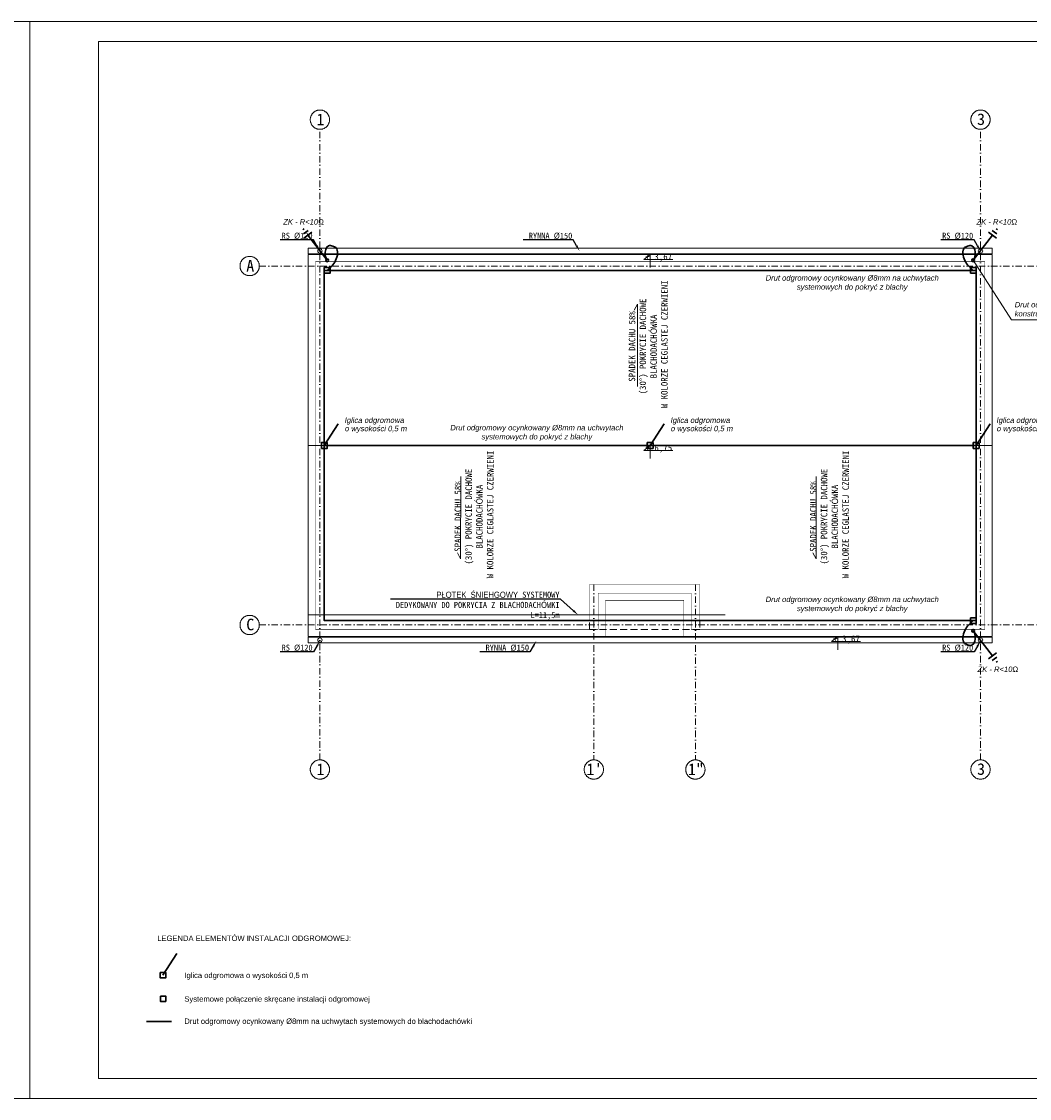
# Model space of a CAD drawing. Header units: millimetres. Extents: x 10621 to 19021, y -6486 to -3516.
# Tile 25 of 26: x 14798 to 17577, y -6486 to -3516. Entities that reach past the tile are written whole.
import ezdxf
from ezdxf import colors
from ezdxf.entities.mleader import LeaderData, LeaderLine
from ezdxf.enums import TextEntityAlignment as Align
from ezdxf.math import Vec2, Vec3

# ---------------------------------------------------------------- set-up
doc = ezdxf.new("R2010")
doc.units = ezdxf.units.MM
doc.linetypes.add('HIDDEN2', pattern=[4.7625, 3.175, -1.5875])
doc.linetypes.add('Kreski i kropki', pattern=[335.138881, 176.388884, -88.194442, 0, -70.555556])
for name, color, linetype, lineweight in [('___ROK_03', 7, 'Continuous', 20), ('___ROK_04', 94, 'Continuous', 30), ('_k_gruba', 8, 'Continuous', 15), ('_k_opis', 8, 'Continuous', 15), ('_k_osie', 8, 'Kreski i kropki', 15), ('_k_rynny', 8, 'Continuous', 15), ('_k_widok', 8, 'Continuous', 15), ('_k_wymiar', 8, 'Continuous', 15), ('_k_zarys', 8, 'HIDDEN2', 15)]:
    doc.layers.add(name, color=color, linetype=linetype, lineweight=lineweight)
doc.styles.add('GENERATED_STYLE_1', font='msgothic.ttc')
doc.styles.add('GENERATED_STYLE_2', font='msgothic.ttc')
doc.styles.get("Standard").update_dxf_attribs({"font": 'arial.ttf'})

# ---------------------------------------------------------------- blocks, each defined once
blk = doc.blocks.new('*U722')
at = {"layer": '_k_wymiar'}
blk.add_line((0, 0.153), (0, 0.4), dxfattribs=at)
blk.add_lwpolyline([(0, 0.153), (0, 0), (-0.198, 0.153), (0.685, 0.153)], dxfattribs=at)
at = {"layer": '_k_wymiar', "style": 'GENERATED_STYLE_1'}
blk.add_attdef('%%P_0.00', text='', height=0.2, dxfattribs=at).set_placement((-0.146, 0.153), align=Align.BOTTOM_LEFT)
blk = doc.blocks.new('*U723')
at = {"layer": '_k_wymiar'}
blk.add_line((0, 0.153), (0, 0.4), dxfattribs=at)
blk.add_lwpolyline([(0, 0.153), (0, 0), (-0.198, 0.153), (0.685, 0.153)], dxfattribs=at)
at = {"layer": '_k_wymiar', "style": 'GENERATED_STYLE_1'}
blk.add_attdef('%%P_0.00', text='', height=0.2, dxfattribs=at).set_placement((-0.146, 0.153), align=Align.BOTTOM_LEFT)
blk = doc.blocks.new('*U724')
at = {"layer": '_k_wymiar'}
blk.add_line((0, 0.153), (0, 0.4), dxfattribs=at)
blk.add_lwpolyline([(0, 0.153), (0, 0), (-0.198, 0.153), (0.685, 0.153)], dxfattribs=at)
at = {"layer": '_k_wymiar', "style": 'GENERATED_STYLE_1'}
blk.add_attdef('%%P_0.00', text='', height=0.2, dxfattribs=at).set_placement((-0.146, 0.153), align=Align.BOTTOM_LEFT)

msp = doc.modelspace()

# ---------------------------------------------------------------- linework, layer by layer
at = {"layer": '___ROK_03', "color": 7}
for points in [[(10620.7, -3515.9), (14820.7, -3515.9), (14820.7, -6485.9), (10620.7, -6485.9)], [(14820.7, -3515.9), (19020.7, -3515.9), (19020.7, -6485.9), (14820.7, -6485.9)], [(15010.7, -3570.9), (18965.7, -3570.9), (18965.7, -6430.9), (15010.7, -6430.9)]]:
    msp.add_lwpolyline(points, close=True, dxfattribs=at)
at = {"layer": '___ROK_03'}
msp.add_lwpolyline([(18071, -4338.3), (17527.5, -4338.3), (17421.7, -4174.3)], dxfattribs=at)
at = {"layer": '___ROK_04', "color": 1}
for p, q in [((15632.7, -4685.1), (15671.3, -4625.7)), ((16531.2, -4685.1), (16569.8, -4625.7)), ((17429.7, -4685.1), (17468.3, -4625.7)), ((15188, -6145.9), (15226.6, -6086.5))]:
    msp.add_line(p, q, dxfattribs=at)
at = {"layer": '___ROK_04', "color": 214}
msp.add_line((15142.5, -6273.4), (15211.5, -6273.4), dxfattribs=at)
at = {"layer": '___ROK_04', "color": 7}
for points in [[(15575.6, -4088.8), (15573.7, -4090.2)], [(15581.6, -4096.7), (15575.2, -4101.6)], [(15577.5, -4087.4), (15575.6, -4088.8)], [(15588, -4091.9), (15581.6, -4096.7)], [(15598.6, -4096.4), (15587.7, -4104.7)], [(17463.7, -4096.4), (17474.6, -4104.7)], [(17474.3, -4091.9), (17480.7, -4096.7)], [(17480.7, -4096.7), (17487.1, -4101.6)], [(17484.9, -4087.4), (17486.8, -4088.8)], [(17486.8, -4088.8), (17488.6, -4090.2)], [(15587.7, -4104.7), (15576.8, -4113)], [(15640.7, -4174.3), (15587.7, -4104.7)], [(17421.7, -4174.3), (17474.6, -4104.7)], [(17474.6, -4104.7), (17485.6, -4113)], [(17421.7, -5195.9), (17474.6, -5265.5)], [(17463.7, -5273.8), (17474.6, -5265.5)], [(17474.3, -5278.3), (17480.7, -5273.5)], [(17474.6, -5265.5), (17485.6, -5257.2)], [(17480.7, -5273.5), (17487.1, -5268.6)], [(17484.9, -5282.8), (17486.8, -5281.4)], [(17486.8, -5281.4), (17488.6, -5280)]]:
    msp.add_lwpolyline(points, dxfattribs=at)
at = {"layer": '___ROK_04', "color": 214}
for points in [[(15632.7, -4210.1), (15648.7, -4210.1), (15648.7, -4194.1), (15632.7, -4194.1), (15632.7, -4210.1)], [(17413.7, -4210.1), (17429.7, -4210.1), (17429.7, -4194.1), (17413.7, -4194.1), (17413.7, -4210.1)], [(15624.7, -4693.1), (15640.7, -4693.1), (15640.7, -4677.1), (15624.7, -4677.1), (15624.7, -4693.1)], [(15632.7, -4685.1), (17429.7, -4685.1)], [(16523.2, -4693.1), (16539.2, -4693.1), (16539.2, -4677.1), (16523.2, -4677.1), (16523.2, -4693.1)], [(17421.7, -4693.1), (17437.7, -4693.1), (17437.7, -4677.1), (17421.7, -4677.1), (17421.7, -4693.1)], [(17413.7, -5160.1), (17429.7, -5160.1), (17429.7, -5176.1), (17413.7, -5176.1), (17413.7, -5160.1)], [(15180.5, -6138.4), (15180.5, -6153.4), (15195.5, -6153.4), (15195.5, -6138.4), (15180.5, -6138.4)], [(15180.9, -6203.3), (15180.9, -6218.3), (15195.9, -6218.3), (15195.9, -6203.3), (15180.9, -6203.3)]]:
    msp.add_lwpolyline(points, dxfattribs=at)
msp.add_lwpolyline([(15632.7, -4202.1), (17429.7, -4202.1), (17429.7, -5168.1), (15632.7, -5168.1)], close=True, dxfattribs=at)
at = {"layer": '___ROK_04'}
for centre in [(15640.7, -4174.3), (17421.7, -4174.3), (17421.7, -5195.9), (17421.7, -5195.9)]:
    msp.add_circle(centre, 3.8, dxfattribs=at)
for points in [[(15640.7, -4202.1), (15663.7, -4175.3), (15664.3, -4139.3), (15656, -4135.1), (15644.6, -4134.2), (15635.5, -4159.6), (15640.7, -4174.3)], [(17421.7, -4202.1), (17398.6, -4175.3), (17398, -4139.3), (17406.3, -4135.1), (17417.7, -4134.2), (17426.8, -4159.6), (17421.7, -4174.3)], [(17421.7, -5168.1), (17398.6, -5194.9), (17398, -5230.9), (17406.3, -5235.1), (17417.7, -5236), (17426.8, -5210.6), (17421.7, -5195.9)]]:
    msp.add_spline(points, degree=3, dxfattribs=at)
at = {"layer": '_k_gruba'}
msp.add_lwpolyline([(15588.7, -4158.1), (17473.7, -4158.1), (17473.7, -5212.1), (15588.7, -5212.1)], close=True, dxfattribs=at)
msp.add_lwpolyline([(15588.7, -4685.1), (17473.7, -4685.1)], dxfattribs=at)
at = {"layer": '_k_osie', "ltscale": 0.1}
for points in [[(15620.7, -5552.1), (15620.7, -3813.1)], [(17441.7, -5552.1), (17441.7, -3813.1)], [(15453.7, -4190.1), (17873.7, -4190.1)], [(16375.7, -5068.1), (16375.7, -5552.1)], [(16655.7, -5068.1), (16655.7, -5552.1)], [(15453.7, -5180.1), (17873.7, -5180.1)]]:
    msp.add_lwpolyline(points, dxfattribs=at)
at = {"layer": '_k_osie'}
for centre in [(15620.7, -3786.5), (17441.7, -3786.5), (15427, -4190.1), (15427, -5180.1), (15620.7, -5578.7), (16375.7, -5578.7), (16655.7, -5578.7), (17441.7, -5578.7)]:
    msp.add_circle(centre, 26.6, dxfattribs=at)
at = {"layer": '_k_rynny'}
for points in [[(15588.7, -4156.1), (17473.7, -4156.1), (17473.7, -4141.1), (15588.7, -4141.1)], [(15588.7, -5214.1), (17473.7, -5214.1), (17473.7, -5229.1), (15588.7, -5229.1)]]:
    msp.add_lwpolyline(points, close=True, dxfattribs=at)
at = {"layer": '_k_rynny', "ltscale": 1.5}
for centre in [(15620.7, -4148.6), (17441.7, -4148.6), (15620.7, -5221.6), (17441.7, -5221.6)]:
    msp.add_circle(centre, 6, dxfattribs=at)
at = {"layer": '_k_widok'}
for points in [[(16487.4, -4312), (16496.2, -4295.6), (16496.5, -4522.7)], [(15999.9, -4981.2), (16008.6, -4997.7), (16008.9, -4770.6)], [(16979.6, -4981.2), (16988.4, -4997.7), (16988.7, -4770.6)]]:
    msp.add_lwpolyline(points, dxfattribs=at)
at = {"layer": '_k_widok', "ltscale": 6, "const_width": 2}
msp.add_lwpolyline([(15588.7, -5152.1), (16738.7, -5152.1), (16738.7, -5152.1)], dxfattribs=at)
at = {"layer": '_k_zarys', "ltscale": 6, "const_width": 1}
for points in [[(16407.7, -5212.1), (15588.7, -5212.1), (15588.7, -4158.1), (17473.7, -4158.1), (17473.7, -5212.1), (16623.7, -5212.1)], [(16623.7, -5212.1), (16623.7, -5112.1), (16407.7, -5112.1), (16407.7, -5212.1)], [(16407.7, -5212.1), (16623.7, -5212.1)]]:
    msp.add_lwpolyline(points, dxfattribs=at)
for points in [[(15608.7, -4178.1), (17453.7, -4178.1), (17453.7, -5192.1), (16643.7, -5192.1), (16643.7, -5092.1), (16387.7, -5092.1), (16387.7, -5192.1), (15608.7, -5192.1)], [(15632.7, -4202.1), (17429.7, -4202.1), (17429.7, -5168.1), (16667.7, -5168.1), (16667.7, -5068.1), (16363.7, -5068.1), (16363.7, -5168.1), (15632.7, -5168.1)]]:
    msp.add_lwpolyline(points, close=True, dxfattribs=at)
at = {"layer": '_k_zarys', "ltscale": 6}
msp.add_lwpolyline([(16363.7, -5168.1), (16667.7, -5168.1), (16667.7, -5192.1), (16363.7, -5192.1)], close=True, dxfattribs=at)

# ---------------------------------------------------------------- block references
at = {"layer": '_k_wymiar'}
ref = msp.add_blockref('*U723', (16531.2, -4158.1), dxfattribs=dict(at, xscale=-90.45, yscale=90.45, zscale=90.45, rotation=180))
ref.add_attrib('%%P_0.00', '+ 3,67', dxfattribs={"height": 18.09, "style": 'GENERATED_STYLE_1'}).set_placement((16518, -4178.6), align=Align.BOTTOM_LEFT)
ref = msp.add_blockref('*U722', (16531.2, -4685.1), dxfattribs=dict(at, xscale=-90.45, yscale=90.45, zscale=90.45, rotation=180))
ref.add_attrib('%%P_0.00', '+ 6,75', dxfattribs={"height": 18.09, "style": 'GENERATED_STYLE_1'}).set_placement((16518, -4705.6), align=Align.BOTTOM_LEFT)
ref = msp.add_blockref('*U724', (17048.7, -5212.1), dxfattribs=dict(at, xscale=-90.45, yscale=90.45, zscale=90.45, rotation=180))
ref.add_attrib('%%P_0.00', '+ 3,67', dxfattribs={"height": 18.09, "style": 'GENERATED_STYLE_1'}).set_placement((17035.5, -5232.6), align=Align.BOTTOM_LEFT)

# ---------------------------------------------------------------- texts
at = {"layer": '___ROK_03', "oblique": 10}
for s, p in [('o wysokości 0,5 m', (15688.7, -4645.8)), ('Iglica odgromowa', (15688, -4622.8)), ('o wysokości 0,5 m', (16587.2, -4645.8)), ('Iglica odgromowa', (16586.5, -4622.8)), ('o wysokości 0,5 m', (17485.7, -4645.8)), ('Iglica odgromowa', (17485, -4622.8))]:
    msp.add_text(s, height=15, dxfattribs=at).set_placement(p)
at = {"layer": '___ROK_03'}
for s, p in [('LEGENDA ELEMENTÓW INSTALACJI ODGROMOWEJ:', (15172.2, -6051.6)), ('Iglica odgromowa o wysokości 0,5 m', (15247, -6153.7)), ('Systemowe połączenie skręcane instalacji odgromowej', (15247, -6219)), ('Drut odgromowy ocynkowany Ø8mm na uchwytach systemowych do blachodachówki', (15247, -6280.3))]:
    msp.add_text(s, height=15, dxfattribs=at).set_placement(p)
at = {"layer": '___ROK_03', "char_height": 15}
for s, insert, width, attachment_point in [('\\fArial|b0|i1|c0|p34;ZK - R<10Ω', (15519.6, -4060.8), 505.995, 1), ('\\fArial|b0|i1|c0|p34;ZK - R<10Ω', (17430.7, -4060.8), 505.995, 1), ('\\fArial|b0|i1|c0|p34;Drut odgromowy ocynkowany %%c8mm na uchwytach systemowych do pokry\\fArial|b0|i1|c238|p34;ć z blachy', (17088.1, -4237.6), 482.004, 5), ('\\fArial|b0|i1|c0|p34;Drut odgromowy ocynkowany %%c8mm uk\\fArial|b0|i1|c238|p34;ładany po ścianie konstrukcyjnej w rurze instalacyjnej odgromowej do ZK', (17536, -4289.1), 564.375, 1), ('\\fArial|b0|i1|c0|p34;Drut odgromowy ocynkowany %%c8mm na uchwytach systemowych do pokry\\fArial|b0|i1|c238|p34;ć z blachy', (16218.8, -4650.6), 482.004, 5), ('\\fArial|b0|i1|c0|p34;Drut odgromowy ocynkowany %%c8mm na uchwytach systemowych do pokry\\fArial|b0|i1|c238|p34;ć z blachy', (17088.1, -5124.1), 482.004, 5), ('\\fArial|b0|i1|c0|p34;ZK - R<10Ω', (17433.6, -5294.7), 505.995, 1)]:
    msp.add_mtext(s, dxfattribs=dict(at, insert=insert, width=width, attachment_point=attachment_point))
at = {"layer": '_k_opis', "char_height": 17.85, "rotation": 89.8809, "style": 'GENERATED_STYLE_1'}
for insert, attachment_point in [((16472.2, -4411.9), 2), ((16099.3, -4881.3), 8), ((17079.1, -4881.3), 8)]:
    msp.add_mtext('{\\fMS Gothic|b0|i0|c128|p49;SPADEK DACHU 58%\\P(30%%D) POKRYCIE DACHOWE\\P}BLACHODACHÓWKA\\P {\\fMS Gothic|b0|i0|c128|p49;W KOLORZE }CEGLASTEJ CZERWIENI', dxfattribs=dict(at, insert=insert, attachment_point=attachment_point))
at = {"layer": '_k_osie', "char_height": 32, "attachment_point": 8, "style": 'GENERATED_STYLE_2'}
for s, insert in [('1', (15622.2, -3801.7)), ('3', (17443.2, -3801.7)), ('A', (15428.6, -4205.3)), ('C', (15428.6, -5195.3)), ('1', (15622.2, -5593.9)), ('3', (17443.2, -5593.9))]:
    msp.add_mtext(s, dxfattribs=dict(at, insert=insert))
at = {"layer": '_k_osie', "char_height": 32, "width": 72.281, "attachment_point": 8, "style": 'GENERATED_STYLE_2'}
for s, insert in [('1"', (16657.2, -5593.9)), ("{\\fMS Gothic|b0|i0|c128|p49;1}'", (16377.2, -5593.9))]:
    msp.add_mtext(s, dxfattribs=dict(at, insert=insert))

# ---------------------------------------------------------------- leaders
at = {"layer": '_k_opis', "ltscale": 0.1}
ml = msp.add_multileader_mtext('Standard', dxfattribs=at)
ml.set_content('{\\fMS Gothic|b0|i0|c128|p49;RS %%C1}20', color=256, style='GENERATED_STYLE_1')
ml.set_leader_properties()
ml.build(insert=Vec2(0, 0))
ml.multileader.update_dxf_attribs({"text_left_attachment_type": 6, "text_right_attachment_type": 6, "arrow_head_size": 16.8})
ctx = ml.context
ctx.base_point, ctx.char_height, ctx.arrow_head_size, ctx.landing_gap_size, ctx.plane_origin = Vec3(15524.8, -4118.3), 16.8, 16.8, 1.33, Vec3(15483.8, -4470)
ctx.left_attachment, ctx.right_attachment, ctx.text_align_type = 6, 6, 2
notes = []
notes.append((ctx, [(0, (1, 1, 0), (15603.3, -4118.3), (-1, 0), 1.3, [(0, [(15620.7, -4148.6)], 0, [])])]))
ctx.mtext.insert, ctx.mtext.alignment, ctx.mtext.flow_direction = Vec3(15600.6, -4098.1), 3, 5
ml = msp.add_multileader_mtext('Standard', dxfattribs=at)
ml.set_content('{\\fMS Gothic|b0|i0|c128|p49;R}YNNA{\\fMS Gothic|b0|i0|c128|p49; %%C1}50', color=256, style='GENERATED_STYLE_1')
ml.set_leader_properties()
ml.build(insert=Vec2(0, 0))
ml.multileader.update_dxf_attribs({"text_left_attachment_type": 6, "text_right_attachment_type": 6, "arrow_head_size": 16.8})
ctx = ml.context
ctx.base_point, ctx.char_height, ctx.arrow_head_size, ctx.landing_gap_size, ctx.plane_origin = Vec3(16207.8, -4118.3), 16.8, 16.8, 1.33, Vec3(16199.6, -4470)
ctx.left_attachment, ctx.right_attachment, ctx.text_align_type = 6, 6, 2
notes.append((ctx, [(0, (1, 1, 0), (16319.1, -4118.3), (-1, 0), 1.3, [(0, [(16336.5, -4148.6)], 0, [])])]))
ctx.mtext.insert, ctx.mtext.alignment, ctx.mtext.flow_direction = Vec3(16316.5, -4098.1), 3, 5
ml = msp.add_multileader_mtext('Standard', dxfattribs=at)
ml.set_content('{\\fMS Gothic|b0|i0|c128|p49;RS %%C1}20', color=256, style='GENERATED_STYLE_1')
ml.set_leader_properties()
ml.build(insert=Vec2(0, 0))
ml.multileader.update_dxf_attribs({"text_left_attachment_type": 6, "text_right_attachment_type": 6, "arrow_head_size": 16.8})
ctx = ml.context
ctx.base_point, ctx.char_height, ctx.arrow_head_size, ctx.landing_gap_size, ctx.plane_origin = Vec3(17345.8, -4118.3), 16.8, 16.8, 1.33, Vec3(17304.8, -4470)
ctx.left_attachment, ctx.right_attachment, ctx.text_align_type = 6, 6, 2
notes.append((ctx, [(0, (1, 1, 0), (17424.3, -4118.3), (-1, 0), 1.3, [(0, [(17441.7, -4148.6)], 0, [])])]))
ctx.mtext.insert, ctx.mtext.alignment, ctx.mtext.flow_direction = Vec3(17421.6, -4098.1), 3, 5
ml = msp.add_multileader_mtext('Standard', dxfattribs=at)
ml.set_content('PŁOTEK ŚNIEHGOWY SYSTEMOWY DEDYKOWANY DO POKRYCIA Z BLACHODACHÓWKI L=11,5m', color=256, style='GENERATED_STYLE_1')
ml.set_leader_properties()
ml.build(insert=Vec2(0, 0))
ml.multileader.update_dxf_attribs({"text_left_attachment_type": 6, "text_right_attachment_type": 6, "arrow_head_size": 16.8})
ctx = ml.context
ctx.base_point, ctx.char_height, ctx.arrow_head_size, ctx.landing_gap_size, ctx.plane_origin = Vec3(15845.2, -5108.5), 16.8, 16.8, 1.33, Vec3(16164.3, -4830.7)
ctx.left_attachment, ctx.right_attachment, ctx.text_align_type = 6, 6, 2
notes.append((ctx, [(0, (1, 1, 0), (16283.8, -5108.5), (-1, 0), 1.3, [(0, [(16332.1, -5152.1)], 0, [])])]))
ctx.mtext.insert, ctx.mtext.width, ctx.mtext.alignment, ctx.mtext.flow_direction = Vec3(16281.2, -5088.3), 461.008, 3, 5
ml = msp.add_multileader_mtext('Standard', dxfattribs=at)
ml.set_content('{\\fMS Gothic|b0|i0|c128|p49;RS %%C1}20', color=256, style='GENERATED_STYLE_1')
ml.set_leader_properties()
ml.build(insert=Vec2(0, 0))
ml.multileader.update_dxf_attribs({"text_left_attachment_type": 6, "text_right_attachment_type": 6, "arrow_head_size": 16.8})
ctx = ml.context
ctx.base_point, ctx.char_height, ctx.arrow_head_size, ctx.landing_gap_size, ctx.plane_origin = Vec3(15524.8, -5254.3), 16.8, 16.8, 1.33, Vec3(15483.8, -4902.7)
ctx.left_attachment, ctx.right_attachment, ctx.text_align_type = 6, 6, 2
notes.append((ctx, [(0, (1, 1, 0), (15603.3, -5254.3), (-1, 0), 1.3, [(0, [(15620.7, -5224)], 0, [])])]))
ctx.mtext.insert, ctx.mtext.alignment, ctx.mtext.flow_direction = Vec3(15600.6, -5234.2), 3, 5
ml = msp.add_multileader_mtext('Standard', dxfattribs=at)
ml.set_content('{\\fMS Gothic|b0|i0|c128|p49;R}YNNA{\\fMS Gothic|b0|i0|c128|p49; %%C1}50', color=256, style='GENERATED_STYLE_1')
ml.set_leader_properties()
ml.build(insert=Vec2(0, 0))
ml.multileader.update_dxf_attribs({"text_left_attachment_type": 6, "text_right_attachment_type": 6, "arrow_head_size": 16.8})
ctx = ml.context
ctx.base_point, ctx.char_height, ctx.arrow_head_size, ctx.landing_gap_size, ctx.plane_origin = Vec3(16088.5, -5254.3), 16.8, 16.8, 1.33, Vec3(16080.3, -4902.7)
ctx.left_attachment, ctx.right_attachment, ctx.text_align_type = 6, 6, 2
notes.append((ctx, [(0, (1, 1, 0), (16199.8, -5254.3), (-1, 0), 1.3, [(0, [(16217.2, -5224)], 0, [])])]))
ctx.mtext.insert, ctx.mtext.alignment, ctx.mtext.flow_direction = Vec3(16197.2, -5234.2), 3, 5
ml = msp.add_multileader_mtext('Standard', dxfattribs=at)
ml.set_content('{\\fMS Gothic|b0|i0|c128|p49;RS %%C1}20', color=256, style='GENERATED_STYLE_1')
ml.set_leader_properties()
ml.build(insert=Vec2(0, 0))
ml.multileader.update_dxf_attribs({"text_left_attachment_type": 6, "text_right_attachment_type": 6, "arrow_head_size": 16.8})
ctx = ml.context
ctx.base_point, ctx.char_height, ctx.arrow_head_size, ctx.landing_gap_size, ctx.plane_origin = Vec3(17345.8, -5254.3), 16.8, 16.8, 1.33, Vec3(17304.8, -4902.7)
ctx.left_attachment, ctx.right_attachment, ctx.text_align_type = 6, 6, 2
notes.append((ctx, [(0, (1, 1, 0), (17424.3, -5254.3), (-1, 0), 1.3, [(0, [(17441.7, -5224)], 0, [])])]))
ctx.mtext.insert, ctx.mtext.alignment, ctx.mtext.flow_direction = Vec3(17421.6, -5234.2), 3, 5
for ctx, leaders in notes:
    for number, flags, end, landing, length, lines in leaders:
        leader = LeaderData()
        leader.index, (leader.has_last_leader_line, leader.has_dogleg_vector, leader.attachment_direction) = number, flags
        leader.last_leader_point, leader.dogleg_vector, leader.dogleg_length = Vec3(end), Vec3(landing), length
        for number, points, colour, breaks in lines:
            line = LeaderLine()
            line.index, line.vertices, line.color, line.breaks = number, Vec3.list(points), colors.encode_raw_color(colour), breaks
            leader.lines.append(line)
        ctx.leaders.append(leader)

doc.saveas('drawing.dxf')
